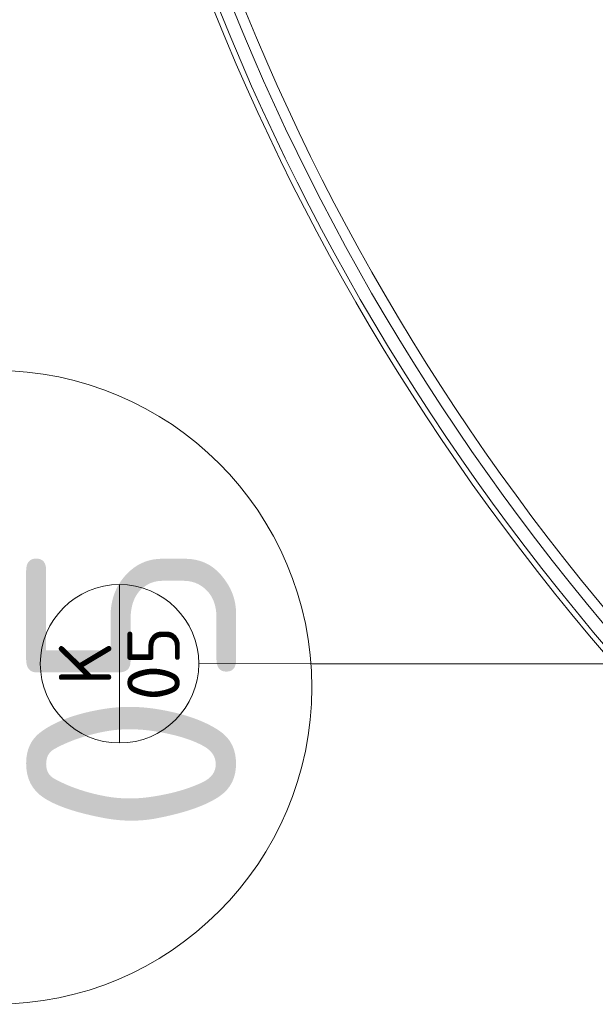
# Model space of a CAD drawing. Header units: millimetres. Extents: x -29085 to 3627694, y -159961 to 2281735.
# Tile 26 of 229: x 117274 to 118371, y 127044 to 128921. Entities that reach past the tile are written whole.
import ezdxf
from ezdxf.enums import TextEntityAlignment as Align

# ---------------------------------------------------------------- set-up
doc = ezdxf.new("R2010")
doc.units = ezdxf.units.MM
for name, color, linetype, lineweight in [('A99_N_kce-pohl', 1, 'Continuous', 9), ('A99_N_kce-rez-sil', 6, 'Continuous', 18), ('A99_N_znaceni 200', 5, 'Continuous', 5), ('A99_N_znaceni 50', 5, 'Continuous', 5)]:
    doc.layers.add(name, color=color, linetype=linetype, lineweight=lineweight)
doc.styles.add('A99_popis', font='isocpeur.ttf')

# ---------------------------------------------------------------- blocks, each defined once
blk = doc.blocks.new('*U28')
at = {"color": 0, "linetype": 'ByBlock'}
blk.add_line((-3.0199, 0), (3.0199, 0), dxfattribs=at)
blk.add_circle((0, 0), 3.0199, dxfattribs=at)
at = {"color": 0, "linetype": 'ByBlock', "style": 'A99_popis'}
for tag, p in [('KATEGORIE', (0, 1.31)), ('PRVEK', (0, -1.2979))]:
    blk.add_attdef(tag, text='', height=2, dxfattribs=at).set_placement(p, align=Align.MIDDLE_CENTER)

msp = doc.modelspace()

# ---------------------------------------------------------------- linework, layer by layer
at = {"layer": 'A99_N_kce-pohl', "linetype": 'Continuous', "lineweight": 5}
for radius, start, end in [(4410, 137.9079, 222.0921), (4355, 137.9045, 221.5692)]:
    msp.add_arc((121736.5, 130583.3), radius, start, end, dxfattribs=at)
at = {"layer": 'A99_N_kce-rez-sil', "color": 1, "linetype": 'Continuous', "lineweight": 5}
for radius, start, end in [(4400, 137.9079, 222.0921), (4375, 137.906, 222.094)]:
    msp.add_arc((121736.5, 130583.3), radius, start, end, dxfattribs=at)
at = {"layer": 'A99_N_znaceni 200', "lineweight": 5}
msp.add_lwpolyline([(117830.4, 127693.3), (118499, 127693.3)], dxfattribs=at)
at = {"layer": 'A99_N_znaceni 50'}
msp.add_lwpolyline([(117614.9, 127693.6), (118499, 127693.3)], dxfattribs=at)

# ---------------------------------------------------------------- block references
at = {"layer": 'A99_N_znaceni 200', "xscale": 200, "yscale": 200, "zscale": 200, "rotation": 90.00000000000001}
msp.add_blockref('*U28', (117226.5, 127648.3), dxfattribs=at).add_auto_attribs({'KATEGORIE': 'K', 'PRVEK': '05'})
at = {"layer": 'A99_N_znaceni 50', "xscale": 50, "yscale": 50, "zscale": 50, "rotation": 90.00000000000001}
msp.add_blockref('*U28', (117464, 127693.3), dxfattribs=at).add_auto_attribs({'KATEGORIE': 'K', 'PRVEK': '05'})

doc.saveas('drawing.dxf')
